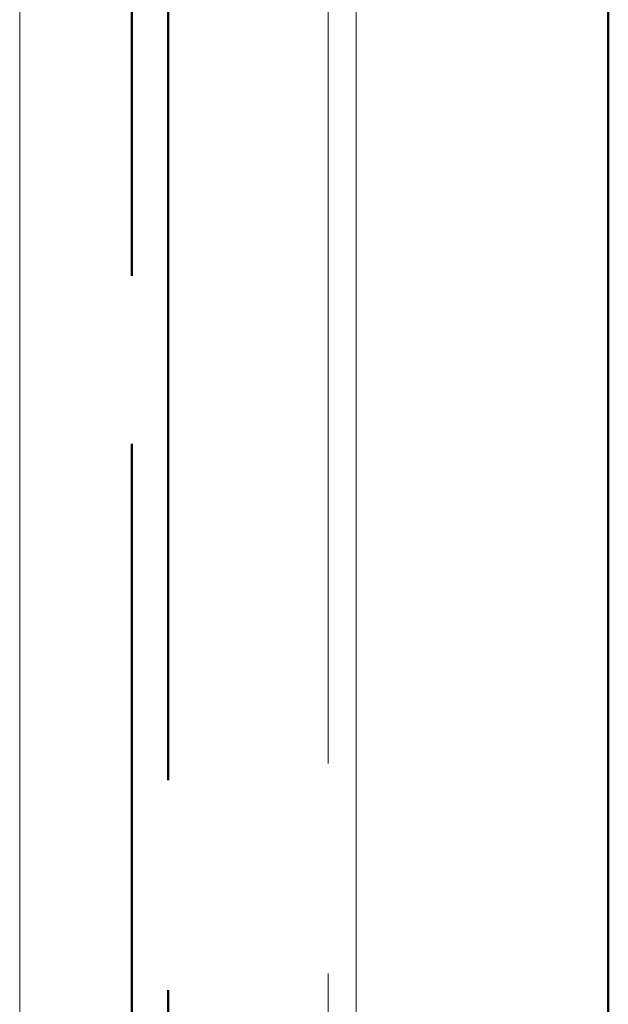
# Paper-space layout 'Layout1' of a CAD drawing. Extents: x -2 to 1033, y -36 to 596.
# Tile 12 of 89: x 80.39 to 82.49, y 294.44 to 297.96. Entities that reach past the tile are written whole.
import ezdxf

# ---------------------------------------------------------------- set-up
doc = ezdxf.new("R2010")
doc.units = 0
doc.linetypes.add('ACAD_ISO02W100', pattern=[15, 12, -3])
doc.linetypes.add('ACAD_ISO04W100', pattern=[30.5, 24, -3, 0.5, -3])
doc.layers.add('SS_1.ET-HALA_TaO-JD-LAVKA-ZEBRIK', color=9, linetype='CONTINUOUS', lineweight=13)
doc.layers.add('SS_2.ET-HALA_TaO-VESTAVBA_A1÷B2-P.NOSNIK', color=172, linetype='CONTINUOUS', lineweight=50)

psp = doc.layouts.get("Layout1")

# ---------------------------------------------------------------- linework, layer by layer
at = {"layer": 'SS_1.ET-HALA_TaO-JD-LAVKA-ZEBRIK', "color": 9, "linetype": 'ACAD_ISO02W100', "ltscale": 0.25}
psp.add_line((81.4907, 291.5514), (81.4907, 314.7914), dxfattribs=at)
at = {"layer": 'SS_1.ET-HALA_TaO-JD-LAVKA-ZEBRIK', "color": 5, "linetype": 'Continuous', "ltscale": 0.25}
for p, q in [((81.5907, 291.5514), (81.5907, 314.7914)), ((80.3907, 306.7914), (80.3907, 291.5514))]:
    psp.add_line(p, q, dxfattribs=at)
at = {"layer": 'SS_1.ET-HALA_TaO-JD-LAVKA-ZEBRIK', "color": 9, "linetype": 'ACAD_ISO04W100', "ltscale": 0.25}
psp.add_line((81.5907, 291.5514), (81.5907, 314.7914), dxfattribs=at)
at = {"layer": 'SS_2.ET-HALA_TaO-VESTAVBA_A1÷B2-P.NOSNIK', "color": 7, "linetype": 'ACAD_ISO04W100', "ltscale": 0.25}
psp.add_line((80.7907, 281.7914), (80.7907, 302.3914), dxfattribs=at)
at = {"layer": 'SS_2.ET-HALA_TaO-VESTAVBA_A1÷B2-P.NOSNIK', "color": 3, "linetype": 'ACAD_ISO02W100', "ltscale": 0.25}
for p, q in [((80.7907, 300.1914), (80.7907, 291.5514)), ((80.9207, 283.9914), (80.9207, 300.1914))]:
    psp.add_line(p, q, dxfattribs=at)
at = {"layer": 'SS_2.ET-HALA_TaO-VESTAVBA_A1÷B2-P.NOSNIK', "color": 1, "linetype": 'Continuous', "ltscale": 0.25}
psp.add_line((82.4907, 300.1914), (82.4907, 294.3514), dxfattribs=at)

doc.saveas('drawing.dxf')
